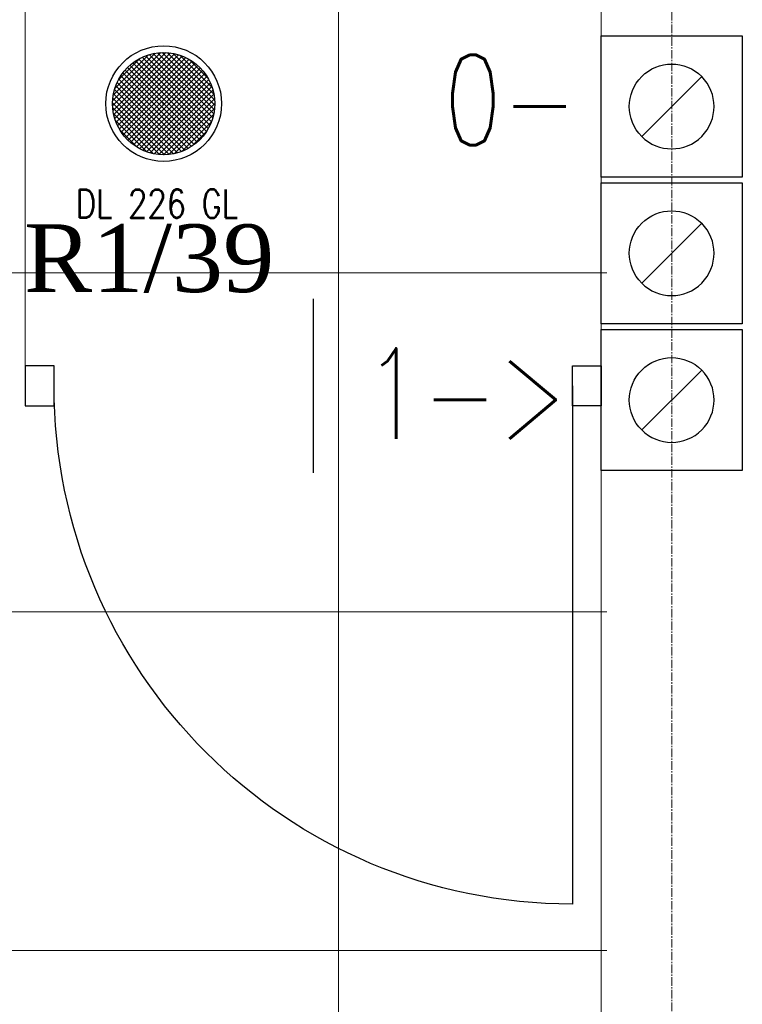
# Model space of a CAD drawing. Header units: centimetres. Extents: x 88729 to 133553, y -16225 to 14174.
# Tile 157 of 231: x 91673 to 91801, y -6563 to -6389. Entities that reach past the tile are written whole.
import ezdxf
from ezdxf.enums import TextEntityAlignment as Align

# ---------------------------------------------------------------- set-up
doc = ezdxf.new("R2010")
doc.units = ezdxf.units.CM
doc.linetypes.add('CENTER2', pattern=[1.125, 0.75, -0.125, 0.125, -0.125])
for name, color, linetype in [('A-OS', 252, 'CENTER2'), ('A-SCIANY', 252, 'Continuous'), ('A-SUFITY', 252, 'Continuous'), ('B-IWE', 252, 'Continuous'), ('B-IWE-KAN', 252, 'Continuous'), ('E_Istn', 170, 'Continuous'), ('E_opisy siły', 5, 'Continuous'), ('E_PODKLAD', 7, 'Continuous'), ('E_siła', 5, 'Continuous'), ('koncepcja', 252, 'Continuous'), ('R-MET-IWE', 252, 'Continuous'), ('rz_wentylacja', 252, 'Continuous'), ('S-DRZ-', 252, 'Continuous'), ('S-DRZ-O', 252, 'Continuous'), ('S-DRZ-SKRZYD', 252, 'Continuous'), ('S-DRZ-WEGAR', 252, 'Continuous')]:
    doc.layers.add(name, color=color, linetype=linetype)
doc.layers.add('A-SLUSARKA', color=252, linetype='Continuous', lineweight=13)
doc.styles.add('MM_050', font='romans.shx', dxfattribs={"width": 0.8, "height": 16})
doc.styles.add('old', font='BOOKOS.TTF')
doc.styles.get("Standard").update_dxf_attribs({"font": 'txt.shx'})

# ---------------------------------------------------------------- blocks, each defined once
blk = doc.blocks.new('RLX_DL_226_GL')
at = {"ltscale": 0.1}
h = blk.add_hatch(dxfattribs=at)
h.set_pattern_fill('ANSI37', color=256, scale=5, style=0)
h.set_pattern_definition([(45, (0, 0), (-0.441942, 0.441942), []), (135, (0, 0), (-0.441942, -0.441942), [])])
h.paths.add_polyline_path([(-9.05, 0, 1), (9.05, 0, 1)])
h.paths.add_polyline_path([(-0.01, -0.03), (0.58, -0.03), (0.58, 0.13), (-0.01, 0.13)], flags=24)
for p, q in [((-0.2, 0), (0, 0)), ((0, -0.2), (0, 0.2)), ((0, 0), (0.2, 0))]:
    blk.add_line(p, q, dxfattribs=at)
for radius in [10.25, 9.05]:
    blk.add_circle((0, 0), radius, dxfattribs=at)
at = {"ltscale": 0.1, "insert": (-15.59, -15.23), "char_height": 5, "width": 37.6033, "attachment_point": 1, "style": 'MM_050'}
blk.add_mtext('DL 226 GL', dxfattribs=at)
at = {"ltscale": 0.1, "flags": 9}
blk.add_attdef('RLXLUM', (0, 0), '', height=0.1, dxfattribs=at)
blk = doc.blocks.new('E_opis siły')
at = {"layer": 'E_siła', "linetype": 'Continuous', "ltscale": 0.5, "style": 'old', "flags": 4}
blk.add_attdef('OBWÓD', (0, 0), '', height=12, dxfattribs=at)
blk = doc.blocks.new('D90-L-DL')
at = {"layer": 'S-DRZ-'}
blk.add_arc((-45, 0), 90, 270, 0, dxfattribs=at)
at = {"layer": 'S-DRZ-O'}
blk.add_line((0, 15.12), (0, -15.12), dxfattribs=at)
at = {"layer": 'S-DRZ-SKRZYD'}
blk.add_line((-45, 0), (-45, -90), dxfattribs=at)
at = {"layer": 'S-DRZ-WEGAR'}
for points in [[(-50, -3.5), (-45, -3.5), (-45, 3.5), (-50, 3.5)], [(45, 3.5), (50, 3.5), (50, -3.5), (45, -3.5)]]:
    blk.add_lwpolyline(points, close=True, dxfattribs=at)
blk = doc.blocks.new('A$C07123322')
at = {"layer": 'A-SLUSARKA', "xscale": 1.020000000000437, "yscale": 1.020000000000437, "zscale": 1.020000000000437, "rotation": 270}
blk.add_blockref('D90-L-DL', (40.58, -45.9), dxfattribs=at)
blk = doc.blocks.new('IWE0W')
at = {"layer": 'B-IWE-KAN'}
blk.add_lwpolyline([(0.854, 0.854, -1), (0.146, 0.146), (0.854, 0.854, 1), (0.146, 0.146)], format="xyb", dxfattribs=at)
blk = doc.blocks.new('IWE0W011')
at = {"layer": 'B-IWE'}
blk.add_lwpolyline([(0, 0), (25, 0), (25, 25), (0, 25), (0, 0)], dxfattribs=at)
at = {"xscale": 15, "yscale": 15, "zscale": 15}
blk.add_blockref('IWE0W', (5, 5), dxfattribs=at)
at = {"layer": 'R-MET-IWE', "width": 0.75}
blk.add_attdef('NR', text='', height=9.5, dxfattribs=at).set_placement((12.5, 37), align=Align.MIDDLE)
blk = doc.blocks.new('A$Ce817dbbb')
at = {"layer": 'A-OS', "color": 252, "lineweight": 9, "ltscale": 2}
blk.add_line((386.6, -17554.02), (386.6, -16367.78), dxfattribs=at)
at = {"layer": 'A-SCIANY', "color": 252, "lineweight": 9, "ltscale": 3}
for p, q in [((272.1, -16919.02), (272.1, -16779.02)), ((374.1, -16779.02), (374.1, -17079.02))]:
    blk.add_line(p, q, dxfattribs=at)
at = {"layer": 'A-SUFITY', "lineweight": 0, "ltscale": 0.1}
for p, q in [((327.6, -16779.02), (327.6, -17079.02)), ((-139.9, -16899.02), (375.1, -16899.02)), ((-139.9, -16959.02), (375.1, -16959.02)), ((-139.9, -17019.02), (375.1, -17019.02))]:
    blk.add_line(p, q, dxfattribs=at)
at = {"layer": 'koncepcja', "color": 252, "lineweight": 9, "xscale": -1, "rotation": 270}
blk.add_blockref('A$C07123322', (369, -16959.59), dxfattribs=at)
at = {"layer": 'rz_wentylacja', "color": 252, "lineweight": 9}
ref = blk.add_blockref('IWE0W011', (399.1, -16857.02), dxfattribs=dict(at, xscale=-1, rotation=90))
ref.add_attrib('NR', '0-', (346.22, -16876.37), dxfattribs={"layer": 'R-MET-IWE', "height": 16, "width": 0.75})
ref = blk.add_blockref('IWE0W011', (399.1, -16883.02), dxfattribs=dict(at, xscale=-1, rotation=90))
ref.add_attrib('NR', '<-1', (403.01, -16902.37), dxfattribs={"layer": 'R-MET-IWE', "height": 16, "width": 0.75})
ref = blk.add_blockref('IWE0W011', (399.1, -16909.02), dxfattribs=dict(at, xscale=-1, rotation=90))
ref.add_attrib('NR', '1->', (332.13, -16928.37), dxfattribs={"layer": 'R-MET-IWE', "height": 16, "width": 0.75})
at = {"layer": 'R-MET-IWE', "color": 252, "lineweight": 9, "width": 0.75}
for tag, rotation, p in [('0-', 90, (-1139.05, -4143.61)), ('0-', 90, (-1113.05, -4143.61)), ('0-', 90, (-1087.05, -4143.61)), ('2-', 90, (-796.05, -4143.61)), ('2-', 90, (-505.05, -4143.61)), ('0-', 90, (-480.05, -4143.61)), ('0-', 90, (-456.05, -4143.61)), ('2-', 90, (-166.05, -4143.61)), ('2-', 90, (-625.66, -4833.61)), ('2-', 90, (-599.66, -4833.61)), ('2-', 90, (-573.66, -4833.61)), ('0-', 180, (-2169.64, -4848.47)), ('0-', 180, (-2169.64, -4873.47)), ('0-', 180, (-2169.64, -4899.47)), ('-2', 90, (-1661.47, -4961.65)), ('-2', 90, (-1636.47, -4961.65)), ('0-', 270, (-1489.78, -4968.06)), ('0-', 270, (-1464.78, -4968.06)), ('0-', 270, (-1439.78, -4968.06)), ('0-', 270, (-1364.78, -4968.06)), ('0-', 270, (-1339.78, -4968.06)), ('0-', 270, (-1314.78, -4968.06)), ('0-', 270, (328.22, -4968.06)), ('0-', 270, (354.22, -4968.06)), ('0-', 270, (1256.22, -4968.06)), ('0-', 270, (1282.22, -4968.06)), ('0-', 90, (-513.05, -5496.61)), ('0-', 90, (-487.05, -5496.61)), ('K.S.-', 90, (-487.05, -5766.11)), ('0-', 90, (-513.05, -5766.11)), ('1-', 90, (-539.05, -6114.61)), ('0-', 90, (-513.05, -6114.61)), ('0-', 90, (-487.05, -6114.61)), ('0-', 90, (301.95, -6545.61)), ('0-', 90, (327.95, -6545.61)), ('0-', 90, (353.95, -6545.61)), ('0-', 90, (416.11, -6545.61)), ('0-', 90, (1255.95, -6545.61)), ('0-', 90, (1281.95, -6545.61)), ('1-', 90, (2382.95, -6845.61)), ('1-', 90, (2408.95, -6845.61)), ('1-', 90, (2434.95, -6845.61)), ('1-', 90, (2827.95, -6845.61)), ('1-', 90, (2853.95, -6845.61)), ('1-', 90, (2879.95, -6845.61)), ('<-2', 90, (-910.64, -10482.41)), ('2->', 90, (-718.15, -10854.38)), ('2->', 90, (-692.15, -10854.38)), ('2->', 90, (-744.15, -10870.8)), ('-0', 90, (-186.09, -12450.12)), ('1-', 90, (2264.47, -12866.38)), ('1-', 90, (2290.47, -12866.38)), ('1-', 90, (2316.47, -12866.38)), ('1-', 90, (2709.47, -12866.38)), ('1-', 90, (2735.47, -12866.38)), ('1-', 90, (2761.47, -12866.38)), ('<-KL', 90, (-700.01, -16780.91)), ('-0', 90, (-179.94, -18957.53)), ('0->', 90, (-1257.53, -23179.05)), ('0->', 90, (-1231.53, -23179.05)), ('0->', 90, (-1205.53, -23179.05)), ('0->', 90, (-600.53, -23179.05)), ('0->', 90, (-574.53, -23179.05)), ('0->', 90, (-1692.53, -24074.05)), ('0->', 90, (-1666.53, -24074.05)), ('0->', 90, (-1640.53, -24074.05)), ('0->', 90, (-1486.53, -24074.05)), ('0->', 90, (-1460.53, -24074.05)), ('0->', 90, (-1434.53, -24074.05)), ('<-0', 90, (-499.82, -24383.56)), ('<-0', 90, (-298.11, -24383.56)), ('<-0', 180, (-587.12, -25088.86)), ('<-0', 270, (-496.63, -25202.68)), ('<-0', 180, (-1353.25, -25419.36)), ('<-0', 180, (-1187.25, -25444.1)), ('<-0', 90, (-179.61, -25454.22)), ('<-0', 90, (-69.59, -26375.36)), ('<-0', 90, (-43.59, -26375.36))]:
    blk.add_attdef(tag, text='', height=17, rotation=rotation, dxfattribs=at).set_placement(p, align=Align.MIDDLE)
for tag, p in [('2-', (1424.81, -4179.2)), ('2-', (1424.81, -4205.2)), ('K.S.-', (-76.89, -4264.2)), ('KL-', (-613.13, -4292.18)), ('1-', (-613.13, -4312.18)), ('1-', (-613.13, -4332.18)), ('K.S.-', (1414.13, -4333.66)), ('0-', (-70.19, -4341.2)), ('0-', (469.81, -4341.2)), ('1-', (-613.13, -4352.18)), ('0-', (1424.81, -4361.2)), ('0-', (-70.19, -4367.2)), ('1-', (469.81, -4367.2)), ('0-', (1099.81, -4368.2)), ('2-', (1424.81, -4387.2)), ('1-', (-70.19, -4393.2)), ('1-', (469.81, -4393.2)), ('1-', (1099.81, -4394.2)), ('2-', (1424.81, -4413.2)), ('2-', (-70.19, -4419.2)), ('2-', (1099.81, -4420.2)), ('2-', (469.81, -4444.2)), ('K.S.-', (-76.89, -4445.2)), ('2-', (1099.81, -4446.2)), ('2-', (469.81, -4470.2)), ('2-', (-825.19, -4496.2)), ('2-', (-825.19, -4522.2)), ('2-', (-70.19, -4574.2)), ('2-', (-70.19, -4600.2)), ('K.S.-', (1089.13, -4600.66)), ('2-', (1099.81, -4653.2)), ('2-', (-70.19, -4669.2)), ('2-', (1099.81, -4679.2)), ('-1', (1806.78, -4690.78)), ('1-', (-70.19, -4695.2)), ('2-', (1099.81, -4705.2)), ('-1', (1806.78, -4716.3)), ('K.S.-', (-73.2, -4721.2)), ('-1', (1806.78, -4743.07)), ('FR-', (-70.19, -4747.2)), ('0-', (-1066.19, -6382.7)), ('0-', (-1066.19, -6408.7)), ('2-', (1729.81, -6586.2)), ('2-', (1729.81, -6612.2)), ('2-', (1729.81, -6638.2)), ('2-', (1729.81, -6664.2)), ('K.S.-', (469.81, -6788.2)), ('1-', (-962.19, -6915.2)), ('1-', (-460.19, -6923.2)), ('1-', (469.81, -6923.2)), ('2-', (1729.81, -6923.2)), ('2-', (1729.81, -6949.2)), ('1-', (-460.19, -6949.2)), ('1-', (469.81, -6949.2)), ('K.S.-', (2901.81, -6960.2)), ('2-', (1729.81, -6975.2)), ('2-', (1729.81, -7001.2)), ('2-', (-460.19, -7026.2)), ('0-', (469.81, -7026.2)), ('2-', (-460.19, -7052.2)), ('0-', (469.81, -7052.2)), ('2-', (-460.19, -7078.2)), ('2-', (469.81, -7078.2)), ('1-', (2901.81, -7088.2)), ('2-', (469.81, -7104.2)), ('1-', (2901.81, -7114.2)), ('0-', (1729.81, -7131.2)), ('2-', (-460.19, -7141.2)), ('0-', (1729.81, -7157.2)), ('2-', (-460.19, -7167.2)), ('2-', (469.81, -7181.2)), ('2-', (1729.81, -7183.2)), ('0-', (-460.19, -7193.2)), ('2-', (469.81, -7207.2)), ('2-', (1729.81, -7209.2)), ('K.S.-', (-470.87, -7217.66)), ('2-', (469.81, -7233.2)), ('2-', (1729.81, -7235.2)), ('1-', (-460.19, -7245.2)), ('2-', (469.81, -7259.2)), ('2-', (1729.81, -7261.2)), ('2-', (1729.81, -7287.2)), ('2-', (-460.19, -7297.2)), ('2->', (-943.67, -10542.97)), ('-1', (1688.29, -10711.55)), ('-1', (1688.29, -10737.55)), ('-1', (1688.29, -10763.55)), ('<-2', (1685.55, -12605.39)), ('2->', (1611.33, -12636.47)), ('2->', (1611.33, -12658.97)), ('2->', (1590.77, -12684.97)), ('K.S.-', (2783.33, -12980.97)), ('2->', (-578.67, -13046.97)), ('2->', (-578.67, -13072.97)), ('<-2', (-476.88, -13105.94)), ('1-', (2783.33, -13108.97)), ('1-', (2783.33, -13134.97)), ('<-1', (-610.79, -16857.83)), ('<-1', (-610.79, -16877.83)), ('<-1', (1688.29, -17218.96)), ('<-1', (1688.29, -17244.96)), ('<-1', (1688.29, -17270.96)), ('<-1', (-478.91, -18553.43)), ('<-0', (-2287.98, -23879.57)), ('<-0', (-2287.98, -23905.57)), ('<-0', (-2287.98, -23931.57)), ('<-0', (-343.08, -24738.18)), ('<-0', (-478.91, -25059.68))]:
    blk.add_attdef(tag, text='', height=17, dxfattribs=at).set_placement(p, align=Align.MIDDLE)

msp = doc.modelspace()

# ---------------------------------------------------------------- block references
at = {"layer": 'E_Istn'}
msp.add_blockref('RLX_DL_226_GL', (91698.48, -6403.63), dxfattribs=at)
at = {"layer": 'E_opisy siły', "linetype": 'Continuous'}
ref = msp.add_blockref('E_opis siły', (91734.17, -6437, -250), dxfattribs=dict(at, xscale=-1))
ref.add_attrib('OBWÓD', 'R1/39', (91673.75, -6437, -250), dxfattribs={"color": 3, "linetype": 'Continuous', "ltscale": 0.5, "height": 12, "style": 'old'})
at = {"layer": 'E_PODKLAD'}
msp.add_blockref('A$Ce817dbbb', (91401.87, 10465.39), dxfattribs=at)

doc.saveas('drawing.dxf')
